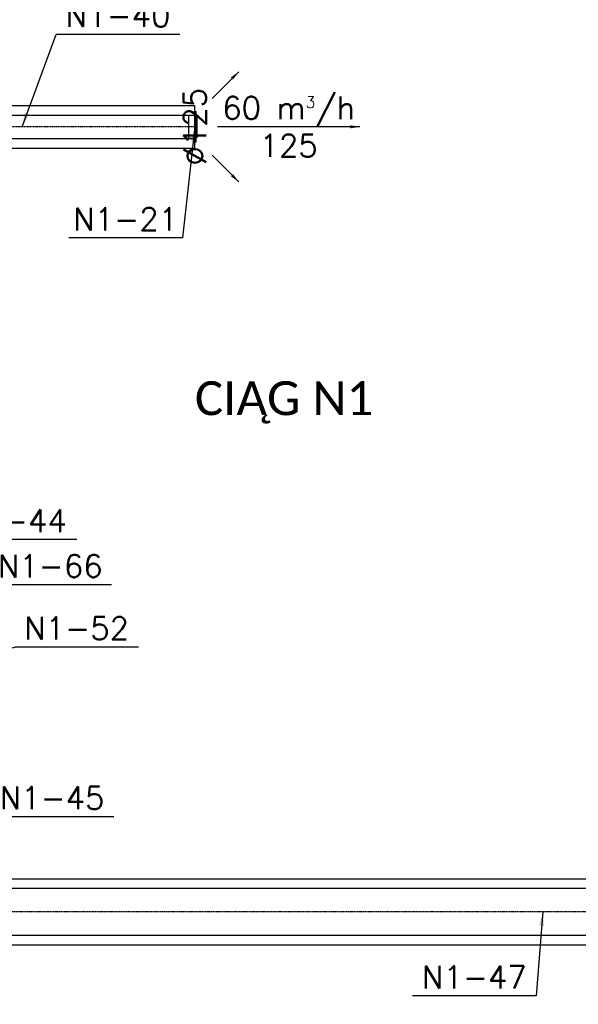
# Model space of a CAD drawing. Header units: millimetres. Extents: x -40063 to 512011, y 350190 to 687060.
# Tile 118 of 256: x 94579 to 97542, y 608516 to 613738. Entities that reach past the tile are written whole.
import ezdxf

# ---------------------------------------------------------------- set-up
doc = ezdxf.new("R2010")
doc.units = ezdxf.units.MM
doc.linetypes.add('DASHDOT', pattern=[1, 0.5, -0.25, 0, -0.25])
doc.linetypes.add('DASHED', pattern=[0.75, 0.5, -0.25])
doc.layers.get('0').update_dxf_attribs({"color": 8})
for name, color, linetype in [('FLUID-N1', 7, 'Continuous'), ('FLUID-N1-120-ARRGR', 7, 'Continuous'), ('FLUID-N1-120-DIM', 7, 'Continuous'), ('FLUID-N1-120-NUM', 7, 'Continuous'), ('FLUID-N1-INS', 7, 'Continuous'), ('FLUID-N1-SYM', 7, 'Continuous'), ('IS_WM_OPIS', 7, 'Continuous')]:
    doc.layers.add(name, color=color, linetype=linetype)
doc.styles.add('FDBES', font='simplex.shx')
doc.styles.get("Standard").update_dxf_attribs({"font": 'arial.ttf'})
doc.dimstyles.new('FDBES', dxfattribs={"dimscale": 50, "dimtxt": 4, "dimasz": 2.5, "dimexe": 0.8, "dimexo": 2, "dimgap": 1, "dimtad": 1, "dimdsep": 46, "dimtxsty": 'FDBES', "dimcen": 2.5, "dimclrd": 4, "dimclre": 5, "dimadec": 0, "dimazin": 0, "dimtfac": 1, "dimtmove": 0, "dimatfit": 3, "dimfxl": 1, "dimarcsym": 0})

# ---------------------------------------------------------------- blocks, each defined once
blk = doc.blocks.new('*U16729')
at = {"color": 0, "linetype": 'ByBlock', "lineweight": -2}
for p, q in [((-81, 0, 7), (81, 0, 7)), ((-62.5, 0, 0), (-62.5, 0, -35)), ((62.5, 0, -35), (-62.5, 0, -35)), ((-57.5, 0, 12), (57.5, 0, 12)), ((-56.3, 0, 12), (-57.5, 0, 12)), ((-55.1, 0, 11.9), (-56.3, 0, 12)), ((-53.9, 0, 11.7), (-55.1, 0, 11.9)), ((-52.7, 0, 11.4), (-53.9, 0, 11.7)), ((-51.6, 0, 11), (-52.7, 0, 11.4)), ((-50.4, 0, 10.5), (-51.6, 0, 11)), ((-49.4, 0, 9.9), (-50.4, 0, 10.5)), ((-48.5, 0, 9.2), (-49.4, 0, 9.9)), ((-47.8, 0, 8.2), (-48.5, 0, 9.2)), ((-47.5, 0, 7), (-47.8, 0, 8.2)), ((47.8, 0, 8.2), (47.5, 0, 7)), ((48.5, 0, 9.2), (47.8, 0, 8.2)), ((49.4, 0, 9.9), (48.5, 0, 9.2)), ((50.4, 0, 10.5), (49.4, 0, 9.9)), ((51.6, 0, 11), (50.4, 0, 10.5)), ((52.7, 0, 11.4), (51.6, 0, 11)), ((53.9, 0, 11.7), (52.7, 0, 11.4)), ((55.1, 0, 11.9), (53.9, 0, 11.7)), ((56.3, 0, 12), (55.1, 0, 11.9)), ((57.5, 0, 12), (56.3, 0, 12)), ((62.5, 0, -35), (62.5, 0, 0)), ((81, 0, 0), (81, 0, 7)), ((-81, 0, 7), (-81, 0, 0))]:
    blk.add_line(p, q, dxfattribs=at)
blk = doc.blocks.new('*U16728')
at = {"color": 5, "linetype": 'Continuous', "lineweight": -2}
for p, q in [((-917, 0), (-917, 62.5)), ((917, 62.5), (917, 0)), ((-917, -62.5), (-917, 0)), ((917, 0), (917, -62.5))]:
    blk.add_line(p, q, dxfattribs=at)
at = {"color": 0, "linetype": 'ByBlock', "lineweight": -2}
for p, q in [((917, 62.5), (-917, 62.5)), ((917, -62.5), (-917, -62.5))]:
    blk.add_line(p, q, dxfattribs=at)
at = {"layer": 'FLUID-N1-INS', "color": 5, "linetype": 'DASHED', "lineweight": -3}
for p, q in [((-917, 62.5), (-917, 112.5)), ((917, 112.5), (-917, 112.5)), ((917, 112.5), (917, 62.5)), ((-917, -112.5), (-917, -62.5)), ((917, -62.5), (917, -112.5)), ((917, -112.5), (-917, -112.5))]:
    blk.add_line(p, q, dxfattribs=at)
at = {"layer": 'FLUID-N1-SYM', "color": 5, "linetype": 'DASHDOT', "lineweight": -3}
blk.add_line((-917, 0), (917, 0), dxfattribs=at)
blk = doc.blocks.new('*U16754')
at = {"color": 0, "linetype": 'ByBlock', "lineweight": -2}
for p, q in [((3000, 125), (-3000, 125)), ((3000, -125), (-3000, -125))]:
    blk.add_line(p, q, dxfattribs=at)
at = {"color": 5, "linetype": 'Continuous', "lineweight": -2}
for p, q in [((3000, 125), (3000, 0)), ((-3000, -125), (-3000, 0)), ((3000, 0), (3000, -125))]:
    blk.add_line(p, q, dxfattribs=at)
at = {"layer": 'FLUID-N1-INS', "color": 5, "linetype": 'DASHED', "lineweight": -3}
for p, q in [((-3000, 0), (-3000, 175)), ((3000, 175), (-3000, 175)), ((3000, 175), (3000, 125)), ((-3000, -175), (-3000, -125)), ((3000, -125), (3000, -175)), ((3000, -175), (-3000, -175))]:
    blk.add_line(p, q, dxfattribs=at)
at = {"layer": 'FLUID-N1-SYM', "color": 5, "linetype": 'DASHDOT', "lineweight": -3}
blk.add_line((-3000, 0), (3000, 0), dxfattribs=at)
blk = doc.blocks.new('*U15844')
at = {"color": 7, "insert": (377.1, 0), "char_height": 120, "attachment_point": 5, "style": 'FDBES'}
blk.add_mtext('60 m{\\A2;\\H0.5x;3}/h\\P125', dxfattribs=at)
at = {"color": 7}
blk.add_leader([(754.3, 0), (0, 0)], dimstyle='FDBES', override={"dimscale": 20, "dimclrd": 7}, dxfattribs=at)
blk = doc.blocks.new('*U15845')
at = {"color": 7}
blk.add_leader([(141.4, 141.4), (0, 0)], dimstyle='FDBES', override={"dimscale": 20, "dimclrd": 7}, dxfattribs=at)
blk = doc.blocks.new('*U15846')
at = {"color": 7}
blk.add_leader([(141.4, -141.4), (0, 0)], dimstyle='FDBES', override={"dimscale": 20, "dimclrd": 7}, dxfattribs=at)
blk = doc.blocks.new('*U16306')
at = {"color": 7}
blk.add_line((837.6, 490.4), (181.6, 490.4), dxfattribs=at)
at = {"color": 7, "insert": (509.6, 490.4), "char_height": 120, "attachment_point": 5, "style": 'FDBES'}
blk.add_mtext('N1-40\\P ', dxfattribs=at)
at = {"color": 7}
blk.add_leader([(0, 0), (181.6, 490.4)], dimstyle='FDBES', override={"dimscale": 30, "dimclrd": 7, "dimclre": 7}, dxfattribs=at)
blk = doc.blocks.new('*U16307')
at = {"color": 7}
blk.add_line((-65.1, -589.6), (-669.7, -589.6), dxfattribs=at)
at = {"color": 7, "insert": (-367.4, -589.6), "char_height": 120, "attachment_point": 5, "style": 'FDBES'}
blk.add_mtext('N1-21\\P ', dxfattribs=at)
at = {"color": 7}
blk.add_leader([(0, 0), (-65.1, -589.6)], dimstyle='FDBES', override={"dimscale": 30, "dimclrd": 7, "dimclre": 7}, dxfattribs=at)
blk = doc.blocks.new('*U16311')
at = {"color": 7}
blk.add_line((728.6, 603.4), (66.9, 603.4), dxfattribs=at)
at = {"color": 7, "insert": (397.7, 603.4), "char_height": 120, "attachment_point": 5, "style": 'FDBES'}
blk.add_mtext('N1-44\\P ', dxfattribs=at)
at = {"color": 7}
blk.add_leader([(0, 0), (66.9, 603.4)], dimstyle='FDBES', override={"dimscale": 30, "dimclrd": 7, "dimclre": 7}, dxfattribs=at)
blk = doc.blocks.new('*U16312')
at = {"color": 7}
blk.add_line((925.7, -186.6), (269.7, -186.6), dxfattribs=at)
at = {"color": 7, "insert": (597.7, -186.6), "char_height": 120, "attachment_point": 5, "style": 'FDBES'}
blk.add_mtext('N1-45\\P ', dxfattribs=at)
at = {"color": 7}
blk.add_leader([(0, 0), (269.7, -186.6)], dimstyle='FDBES', override={"dimscale": 30, "dimclrd": 7, "dimclre": 7}, dxfattribs=at)
blk = doc.blocks.new('*U16314')
at = {"color": 7}
blk.add_line((-34.3, -446.6), (-690.3, -446.6), dxfattribs=at)
at = {"color": 7, "insert": (-362.3, -446.6), "char_height": 120, "attachment_point": 5, "style": 'FDBES'}
blk.add_mtext('N1-47\\P ', dxfattribs=at)
at = {"color": 7}
blk.add_leader([(0, 0), (-34.3, -446.6)], dimstyle='FDBES', override={"dimscale": 30, "dimclrd": 7, "dimclre": 7}, dxfattribs=at)
blk = doc.blocks.new('*U16339')
at = {"color": 7}
blk.add_line((695.4, 363.4), (45.1, 363.4), dxfattribs=at)
at = {"color": 7, "insert": (370.2, 363.4), "char_height": 120, "attachment_point": 5, "style": 'FDBES'}
blk.add_mtext('N1-66\\P ', dxfattribs=at)
at = {"color": 7}
blk.add_leader([(0, 0), (45.1, 363.4)], dimstyle='FDBES', override={"dimscale": 30, "dimclrd": 7, "dimclre": 7}, dxfattribs=at)
blk = doc.blocks.new('*U16340')
at = {"color": 7}
blk.add_line((785.7, 33.4), (129.7, 33.4), dxfattribs=at)
at = {"color": 7, "insert": (457.7, 33.4), "char_height": 120, "attachment_point": 5, "style": 'FDBES'}
blk.add_mtext('N1-52\\P ', dxfattribs=at)
at = {"color": 7}
blk.add_leader([(0, 0), (129.7, 33.4)], dimstyle='FDBES', override={"dimscale": 30, "dimclrd": 7, "dimclre": 7}, dxfattribs=at)

msp = doc.modelspace()

# ---------------------------------------------------------------- block references
at = {"layer": 'FLUID-N1', "color": 5, "linetype": 'Continuous', "extrusion": (-1.22465e-16, 0, -1)}
for name, p in [('*U16728', (-94591.64905, 613170.12975, -110)), ('*U16754', (-97353.54892, 609007.13213, -47))]:
    msp.add_blockref(name, p, dxfattribs=at)
at = {"layer": 'FLUID-N1', "color": 5, "linetype": 'Continuous', "extrusion": (1, -1.83697e-16, 6.12323e-17), "rotation": 360}
msp.add_blockref('*U16729', (613170.12975, 110, 95508.64905), dxfattribs=at)
at = {"layer": 'FLUID-N1-120-ARRGR', "rotation": 360}
for name, p in [('*U15845', (95599.35973, 613320.84043, 110)), ('*U15844', (95628.64905, 613170.12975, 110)), ('*U15846', (95599.35973, 613019.41908, 110))]:
    msp.add_blockref(name, p, dxfattribs=at)
at = {"layer": 'FLUID-N1-120-NUM', "linetype": 'ByBlock'}
for name, p in [('*U16306', (94591.64905, 613170.12975, 110)), ('*U16307', (95508.64905, 613170.12975, 110)), ('*U16311', (94153.54892, 610377.13213, 47)), ('*U16339', (94371.04892, 610377.13213, 47)), ('*U16340', (94423.54892, 610377.13213, 47)), ('*U16312', (94153.54892, 609697.13213, 47)), ('*U16314', (97353.54892, 609007.13213, 47))]:
    msp.add_blockref(name, p, dxfattribs=at)

# ---------------------------------------------------------------- texts
at = {"layer": 'FLUID-N1-120-DIM', "color": 7, "insert": (95508.64905, 613170.12975, 110), "char_height": 120, "attachment_point": 5, "rotation": 90, "style": 'FDBES'}
msp.add_mtext('∅125\\P', dxfattribs=at)
at = {"layer": 'IS_WM_OPIS', "insert": (95508.56568, 611820.75177), "char_height": 179.9999966, "width": 5935.9201341, "attachment_point": 1, "rotation": 0}
msp.add_mtext('\\fCalibri|b0|i0|c238;CIĄG N1', dxfattribs=at)

doc.saveas('drawing.dxf')
